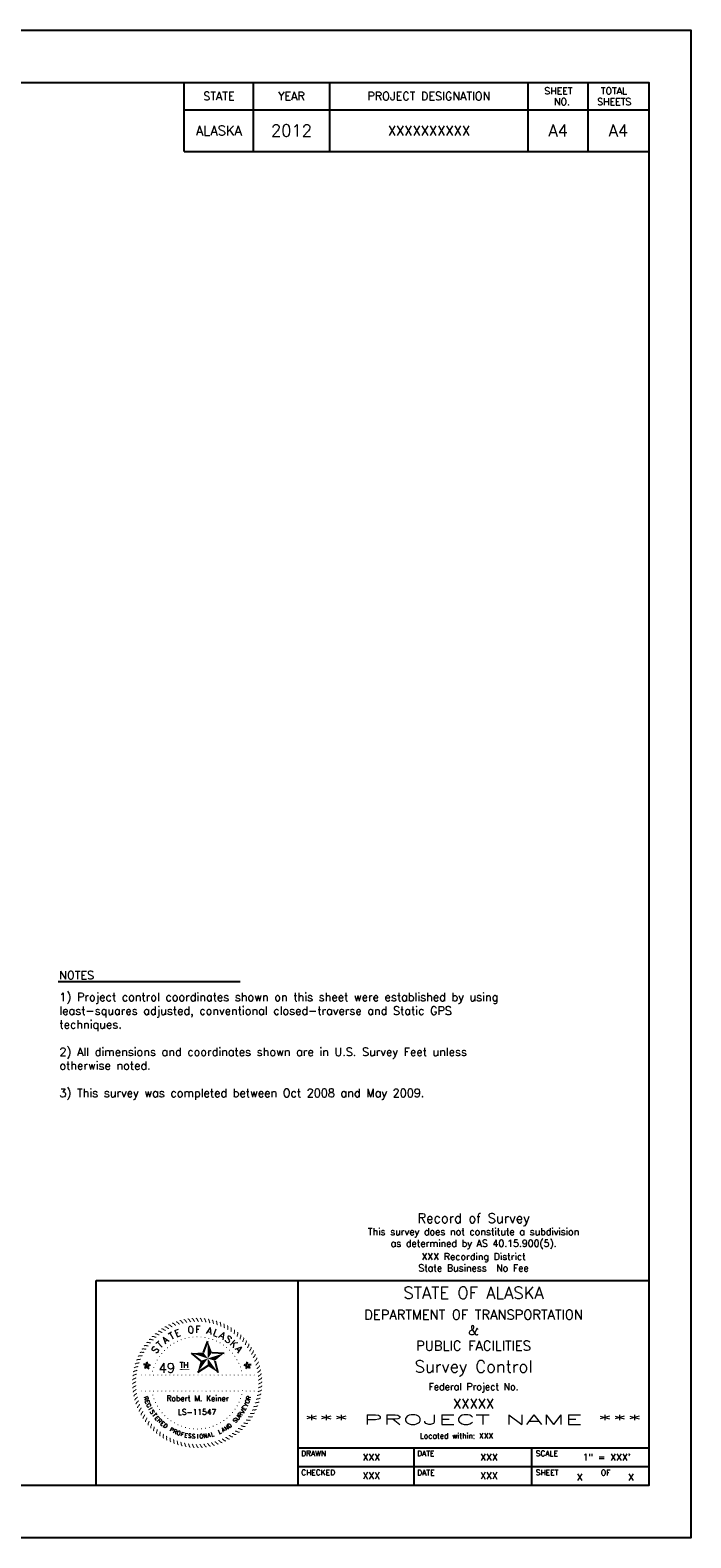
# Paper-space layout 'SCD-SCS' of a CAD drawing. Header units: feet. Extents: x 0 to 34, y 0 to 22.
# Tile 3 of 3: x 24.4 to 34, y 0 to 22. Entities that reach past the tile are written whole.
import ezdxf
from ezdxf.enums import TextEntityAlignment as Align

# ---------------------------------------------------------------- set-up
doc = ezdxf.new("R2010")
doc.units = ezdxf.units.FT
doc.header["$LTSCALE"] = 20
doc.header["$MEASUREMENT"] = 0
for name, color, linetype in [('S-SB', 4, 'Continuous'), ('SStamp', 3, 'Continuous'), ('STS', 3, 'Continuous'), ('STS_Notes', 3, 'Continuous')]:
    doc.layers.add(name, color=color, linetype=linetype)
doc.styles.add('L100ps', font='simplex.shx', dxfattribs={"height": 0.1})
doc.styles.add('l120ps', font='simplex.shx', dxfattribs={"height": 0.12})
doc.styles.add('l140ps', font='simplex.shx', dxfattribs={"height": 0.14})
doc.styles.add('L175ps', font='simplex.shx', dxfattribs={"height": 0.175})
doc.styles.add('L60ps', font='simplex.shx', dxfattribs={"height": 0.06})
doc.styles.add('L80ps', font='simplex.shx', dxfattribs={"height": 0.08})

psp = doc.layouts.new('SCD-SCS')

# ---------------------------------------------------------------- linework, layer by layer
at = {"layer": 'S-SB'}
for p, q in [((26.605, 20.23), (26.605, 21.236)), ((27.616, 20.23), (27.616, 21.236)), ((28.724, 21.236), (28.724, 20.23)), ((31.627, 20.23), (31.627, 21.236)), ((32.498, 21.236), (32.498, 20.23)), ((26.605, 20.839), (33.387, 20.839)), ((26.605, 20.23), (33.376, 20.23)), ((25.316, 0.764), (25.316, 3.756)), ((25.316, 3.756), (28.269, 3.756)), ((28.269, 1.315), (33.387, 1.315)), ((29.962, 0.764), (29.962, 1.315)), ((31.68, 0.764), (31.68, 1.315)), ((28.269, 1.039), (33.387, 1.039))]:
    psp.add_line(p, q, dxfattribs=at)
for points in [[(0, 0), (0, 22), (34, 22), (34, 0)], [(1.496, 0.764), (1.496, 21.236), (33.387, 21.236), (33.387, 0.764)]]:
    psp.add_lwpolyline(points, close=True, dxfattribs=at)
psp.add_lwpolyline([(28.269, 0.764), (28.269, 3.756), (33.387, 3.756)], dxfattribs=at)
at = {"layer": 'SStamp'}
for p, q in [((26.884, 2.704), (26.947, 2.868)), ((26.844, 2.584), (26.708, 2.695)), ((27.01, 2.704), (27.186, 2.695)), ((26.046, 2.531), (26.008, 2.529)), ((26.037, 2.505), (26.028, 2.469)), ((26.073, 2.531), (26.059, 2.566)), ((26.059, 2.489), (26.091, 2.469)), ((26.081, 2.505), (26.11, 2.529)), ((26.947, 2.509), (26.799, 2.414)), ((27.049, 2.584), (27.095, 2.414)), ((27.506, 2.505), (27.477, 2.529)), ((27.528, 2.489), (27.496, 2.469)), ((27.514, 2.531), (27.528, 2.566)), ((27.541, 2.531), (27.579, 2.529)), ((27.549, 2.505), (27.559, 2.469))]:
    psp.add_line(p, q, dxfattribs=at)
at = {"layer": 'SStamp', "const_width": 0.0147}
for points in [[(26.381, 3.054, -0.153348), (26.356, 3.067, 0.207691), (26.32, 3.081, 0.0129)], [(26.431, 3.079, -0.153348), (26.407, 3.093, 0.207691), (26.373, 3.109, 0.0129)], [(26.483, 3.1, -0.153348), (26.46, 3.116, 0.207691), (26.427, 3.134, 0.0129)], [(26.537, 3.118, -0.153348), (26.514, 3.135, 0.207691), (26.482, 3.155, 0.0129)], [(26.591, 3.132, -0.153348), (26.57, 3.151, 0.207691), (26.539, 3.173, 0.0129)], [(26.646, 3.143, -0.153348), (26.626, 3.163, 0.207691), (26.597, 3.187, 0.0129)], [(26.702, 3.151, -0.153348), (26.683, 3.172, 0.207691), (26.655, 3.197, 0.0129)], [(26.758, 3.155, -0.153348), (26.741, 3.177, 0.207691), (26.714, 3.204, 0.0129)], [(26.814, 3.155, -0.153348), (26.798, 3.178, 0.207691), (26.774, 3.207, 0.0129)], [(26.87, 3.152, -0.153348), (26.856, 3.176, 0.207691), (26.833, 3.207, 0.0129)], [(26.926, 3.145, -0.153348), (26.913, 3.17, 0.207691), (26.893, 3.202, 0.0129)], [(26.981, 3.135, -0.153348), (26.97, 3.161, 0.207691), (26.951, 3.194, 0.0129)], [(27.036, 3.122, -0.153348), (27.026, 3.148, 0.207691), (27.01, 3.182, 0.0129)], [(27.089, 3.105, -0.153348), (27.082, 3.132, 0.207691), (27.067, 3.167, 0.0129)], [(27.142, 3.085, -0.153348), (27.136, 3.112, 0.207691), (27.124, 3.148, 0.0129)], [(27.193, 3.061, -0.153348), (27.188, 3.089, 0.207691), (27.179, 3.125, 0.0129)], [(27.242, 3.034, -0.153348), (27.24, 3.062, 0.207691), (27.232, 3.1, 0.0129)], [(26.117, 2.847, -0.153348), (26.09, 2.849, 0.207691), (26.052, 2.849, 0.0129)], [(26.156, 2.888, -0.153348), (26.128, 2.892, 0.207691), (26.09, 2.894, 0.0129)], [(26.196, 2.927, -0.153348), (26.169, 2.933, 0.207691), (26.131, 2.937, 0.0129)], [(26.239, 2.963, -0.153348), (26.212, 2.971, 0.207691), (26.175, 2.977, 0.0129)], [(26.284, 2.996, -0.153348), (26.258, 3.006, 0.207691), (26.221, 3.015, 0.0129)], [(26.332, 3.027, -0.153348), (26.306, 3.038, 0.207691), (26.27, 3.049, 0.0129)], [(27.29, 3.005, -0.153348), (27.289, 3.033, 0.207691), (27.284, 3.07, 0.0129)], [(27.336, 2.972, -0.153348), (27.337, 3, 0.207691), (27.334, 3.038, 0.0129)], [(27.379, 2.937, -0.153348), (27.382, 2.965, 0.207691), (27.382, 3.002, 0.0129)], [(27.421, 2.898, -0.153348), (27.425, 2.926, 0.207691), (27.427, 2.964, 0.0129)], [(27.459, 2.858, -0.153348), (27.466, 2.885, 0.207691), (27.47, 2.923, 0.0129)], [(27.496, 2.815, -0.153348), (27.503, 2.842, 0.207691), (27.51, 2.879, 0.0129)], [(25.993, 2.66, -0.153348), (25.965, 2.656, 0.207691), (25.929, 2.646, 0.0129)], [(26.02, 2.71, -0.153348), (25.992, 2.707, 0.207691), (25.955, 2.7, 0.0129)], [(26.049, 2.757, -0.153348), (26.021, 2.756, 0.207691), (25.984, 2.751, 0.0129)], [(26.082, 2.803, -0.153348), (26.054, 2.804, 0.207691), (26.016, 2.801, 0.0129)], [(27.529, 2.77, -0.153348), (27.539, 2.796, 0.207691), (27.548, 2.833, 0.0129)], [(27.56, 2.722, -0.153348), (27.571, 2.748, 0.207691), (27.582, 2.784, 0.0129)], [(27.587, 2.673, -0.153348), (27.6, 2.698, 0.207691), (27.613, 2.734, 0.0129)], [(27.611, 2.623, -0.153348), (27.626, 2.647, 0.207691), (27.641, 2.681, 0.0129)], [(25.919, 2.449, -0.153348), (25.893, 2.437, 0.207691), (25.86, 2.419, 0.0129)], [(25.932, 2.503, -0.153348), (25.906, 2.494, 0.207691), (25.872, 2.477, 0.0129)], [(25.949, 2.557, -0.153348), (25.922, 2.549, 0.207691), (25.887, 2.535, 0.0129)], [(25.969, 2.609, -0.153348), (25.942, 2.603, 0.207691), (25.906, 2.591, 0.0129)], [(27.632, 2.571, -0.153348), (27.648, 2.594, 0.207691), (27.666, 2.627, 0.0129)], [(27.65, 2.517, -0.153348), (27.667, 2.54, 0.207691), (27.687, 2.572, 0.0129)], [(27.665, 2.463, -0.153348), (27.683, 2.484, 0.207691), (27.705, 2.515, 0.0129)], [(27.676, 2.408, -0.153348), (27.696, 2.428, 0.207691), (27.719, 2.457, 0.0129)], [(25.902, 2.338, -0.153348), (25.878, 2.323, 0.207691), (25.848, 2.301, 0.0129)], [(25.899, 2.281, -0.153348), (25.876, 2.266, 0.207691), (25.847, 2.241, 0.0129)], [(25.9, 2.225, -0.153348), (25.877, 2.208, 0.207691), (25.85, 2.182, 0.0129)], [(25.909, 2.393, -0.153348), (25.884, 2.381, 0.207691), (25.852, 2.36, 0.0129)], [(27.683, 2.352, -0.153348), (27.704, 2.371, 0.207691), (27.73, 2.399, 0.0129)], [(27.685, 2.184, -0.153348), (27.709, 2.198, 0.207691), (27.739, 2.221, 0.0129)], [(27.687, 2.296, -0.153348), (27.709, 2.313, 0.207691), (27.737, 2.34, 0.0129)], [(27.688, 2.24, -0.153348), (27.711, 2.256, 0.207691), (27.74, 2.28, 0.0129)], [(25.904, 2.169, -0.153348), (25.882, 2.151, 0.207691), (25.857, 2.123, 0.0129)], [(25.911, 2.113, -0.153348), (25.891, 2.094, 0.207691), (25.867, 2.064, 0.0129)], [(25.922, 2.058, -0.153348), (25.903, 2.037, 0.207691), (25.881, 2.006, 0.0129)], [(25.936, 2.004, -0.153348), (25.919, 1.982, 0.207691), (25.899, 1.95, 0.0129)], [(27.637, 1.965, -0.153348), (27.664, 1.973, 0.207691), (27.7, 1.987, 0.0129)], [(27.654, 2.018, -0.153348), (27.681, 2.028, 0.207691), (27.715, 2.044, 0.0129)], [(27.668, 2.073, -0.153348), (27.694, 2.084, 0.207691), (27.727, 2.103, 0.0129)], [(27.678, 2.128, -0.153348), (27.703, 2.141, 0.207691), (27.735, 2.162, 0.0129)], [(25.954, 1.951, -0.153348), (25.938, 1.927, 0.207691), (25.921, 1.894, 0.0129)], [(25.975, 1.899, -0.153348), (25.961, 1.874, 0.207691), (25.945, 1.84, 0.0129)], [(26, 1.848, -0.153348), (25.987, 1.823, 0.207691), (25.973, 1.788, 0.0129)], [(26.027, 1.799, -0.153348), (26.016, 1.773, 0.207691), (26.005, 1.737, 0.0129)], [(27.537, 1.764, -0.153348), (27.565, 1.765, 0.207691), (27.603, 1.77, 0.0129)], [(27.567, 1.812, -0.153348), (27.595, 1.814, 0.207691), (27.632, 1.822, 0.0129)], [(27.594, 1.861, -0.153348), (27.621, 1.866, 0.207691), (27.658, 1.875, 0.0129)], [(27.617, 1.912, -0.153348), (27.645, 1.918, 0.207691), (27.681, 1.931, 0.0129)], [(26.058, 1.752, -0.153348), (26.048, 1.725, 0.207691), (26.039, 1.689, 0.0129)], [(26.091, 1.707, -0.153348), (26.083, 1.68, 0.207691), (26.077, 1.642, 0.0129)], [(26.127, 1.664, -0.153348), (26.121, 1.636, 0.207691), (26.117, 1.599, 0.0129)], [(26.166, 1.623, -0.153348), (26.162, 1.595, 0.207691), (26.16, 1.557, 0.0129)], [(26.207, 1.585, -0.153348), (26.205, 1.557, 0.207691), (26.205, 1.519, 0.0129)], [(26.251, 1.549, -0.153348), (26.25, 1.521, 0.207691), (26.253, 1.483, 0.0129)], [(27.347, 1.558, -0.153348), (27.374, 1.551, 0.207691), (27.412, 1.544, 0.0129)], [(27.39, 1.595, -0.153348), (27.418, 1.589, 0.207691), (27.456, 1.584, 0.0129)], [(27.431, 1.633, -0.153348), (27.459, 1.629, 0.207691), (27.497, 1.627, 0.0129)], [(27.469, 1.675, -0.153348), (27.497, 1.672, 0.207691), (27.535, 1.673, 0.0129)], [(27.505, 1.718, -0.153348), (27.533, 1.717, 0.207691), (27.571, 1.72, 0.0129)], [(26.297, 1.517, -0.153348), (26.298, 1.489, 0.207691), (26.303, 1.451, 0.0129)], [(26.344, 1.487, -0.153348), (26.347, 1.459, 0.207691), (26.355, 1.422, 0.0129)], [(26.394, 1.46, -0.153348), (26.398, 1.433, 0.207691), (26.408, 1.396, 0.0129)], [(26.445, 1.437, -0.153348), (26.451, 1.409, 0.207691), (26.463, 1.373, 0.0129)], [(26.497, 1.417, -0.153348), (26.505, 1.39, 0.207691), (26.52, 1.355, 0.0129)], [(26.551, 1.4, -0.153348), (26.56, 1.373, 0.207691), (26.577, 1.339, 0.0129)], [(26.605, 1.386, -0.153348), (26.617, 1.36, 0.207691), (26.635, 1.327, 0.0129)], [(26.661, 1.376, -0.153348), (26.674, 1.351, 0.207691), (26.694, 1.319, 0.0129)], [(26.717, 1.369, -0.153348), (26.731, 1.345, 0.207691), (26.753, 1.315, 0.0129)], [(26.773, 1.366, -0.153348), (26.788, 1.343, 0.207691), (26.813, 1.314, 0.0129)], [(26.829, 1.367, -0.153348), (26.846, 1.345, 0.207691), (26.872, 1.317, 0.0129)], [(26.885, 1.371, -0.153348), (26.904, 1.35, 0.207691), (26.931, 1.324, 0.0129)], [(26.941, 1.378, -0.153348), (26.96, 1.359, 0.207691), (26.99, 1.335, 0.0129)], [(26.996, 1.389, -0.153348), (27.017, 1.371, 0.207691), (27.048, 1.349, 0.0129)], [(27.05, 1.404, -0.153348), (27.072, 1.387, 0.207691), (27.104, 1.367, 0.0129)], [(27.103, 1.422, -0.153348), (27.127, 1.406, 0.207691), (27.16, 1.388, 0.0129)], [(27.155, 1.443, -0.153348), (27.18, 1.428, 0.207691), (27.214, 1.413, 0.0129)], [(27.206, 1.467, -0.153348), (27.231, 1.454, 0.207691), (27.266, 1.441, 0.0129)], [(27.255, 1.495, -0.153348), (27.281, 1.483, 0.207691), (27.317, 1.472, 0.0129)], [(27.302, 1.525, -0.153348), (27.329, 1.516, 0.207691), (27.366, 1.507, 0.0129)]]:
    psp.add_lwpolyline(points, format="xyb", dxfattribs=at)
at = {"layer": 'SStamp', "const_width": 0.00733}
for points in [[(26.503, 2.867, 1), (26.51, 2.87, 1)], [(26.557, 2.89, 1), (26.564, 2.893, 1)], [(26.613, 2.908, 1), (26.62, 2.91, 1)], [(26.67, 2.922, 1), (26.677, 2.923, 1)], [(26.728, 2.93, 1), (26.735, 2.931, 1)], [(26.786, 2.933, 1), (26.794, 2.933, 1)], [(26.845, 2.931, 1), (26.852, 2.93, 1)], [(26.903, 2.924, 1), (26.911, 2.923, 1)], [(26.961, 2.912, 1), (26.968, 2.91, 1)], [(27.017, 2.895, 1), (27.024, 2.892, 1)], [(27.071, 2.873, 1), (27.078, 2.87, 1)], [(26.239, 2.641, 1), (26.243, 2.647, 1)], [(26.274, 2.688, 1), (26.279, 2.693, 1)], [(26.313, 2.731, 1), (26.318, 2.736, 1)], [(26.356, 2.771, 1), (26.362, 2.776, 1)], [(26.402, 2.808, 1), (26.408, 2.812, 1)], [(26.451, 2.84, 1), (26.458, 2.843, 1)], [(27.124, 2.846, 1), (27.13, 2.843, 1)], [(27.173, 2.815, 1), (27.179, 2.811, 1)], [(27.22, 2.78, 1), (27.226, 2.775, 1)], [(27.264, 2.741, 1), (27.269, 2.736, 1)], [(27.304, 2.698, 1), (27.309, 2.693, 1)], [(27.34, 2.652, 1), (27.344, 2.646, 1)], [(26.142, 2.428, 1), (26.144, 2.435, 1)], [(26.159, 2.484, 1), (26.162, 2.491, 1)], [(26.181, 2.539, 1), (26.184, 2.545, 1)], [(26.208, 2.591, 1), (26.211, 2.597, 1)], [(27.372, 2.603, 1), (27.376, 2.596, 1)], [(27.4, 2.551, 1), (27.403, 2.544, 1)], [(27.423, 2.497, 1), (27.425, 2.49, 1)], [(27.441, 2.441, 1), (27.443, 2.434, 1)], [(25.98, 2.374, 1), (25.985, 2.378, 1)], [(26.038, 2.374, 1), (26.044, 2.378, 1)], [(26.097, 2.374, 1), (26.103, 2.378, 1)], [(26.154, 2.371, 1), (26.155, 2.378, 1)], [(26.215, 2.374, 1), (26.22, 2.378, 1)], [(26.273, 2.374, 1), (26.279, 2.378, 1)], [(26.332, 2.374, 1), (26.338, 2.378, 1)], [(26.391, 2.374, 1), (26.396, 2.378, 1)], [(26.449, 2.374, 1), (26.455, 2.378, 1)], [(26.508, 2.374, 1), (26.514, 2.378, 1)], [(26.567, 2.374, 1), (26.573, 2.378, 1)], [(26.626, 2.374, 1), (26.631, 2.378, 1)], [(26.684, 2.374, 1), (26.69, 2.378, 1)], [(26.743, 2.374, 1), (26.749, 2.378, 1)], [(26.802, 2.374, 1), (26.807, 2.378, 1)], [(26.861, 2.374, 1), (26.866, 2.378, 1)], [(26.919, 2.374, 1), (26.925, 2.378, 1)], [(26.978, 2.374, 1), (26.984, 2.378, 1)], [(27.037, 2.374, 1), (27.042, 2.378, 1)], [(27.095, 2.374, 1), (27.101, 2.378, 1)], [(27.154, 2.374, 1), (27.16, 2.378, 1)], [(27.213, 2.374, 1), (27.219, 2.378, 1)], [(27.272, 2.374, 1), (27.277, 2.378, 1)], [(27.33, 2.374, 1), (27.336, 2.378, 1)], [(27.389, 2.374, 1), (27.395, 2.378, 1)], [(27.448, 2.374, 1), (27.453, 2.378, 1)], [(27.507, 2.374, 1), (27.512, 2.378, 1)], [(27.565, 2.374, 1), (27.571, 2.378, 1)], [(27.624, 2.374, 1), (27.63, 2.378, 1)], [(25.98, 2.14, 1), (25.985, 2.145, 1)], [(26.038, 2.14, 1), (26.044, 2.145, 1)], [(26.097, 2.14, 1), (26.103, 2.145, 1)], [(26.146, 2.08, 1), (26.144, 2.087, 1)], [(26.154, 2.137, 1), (26.155, 2.145, 1)], [(26.164, 2.024, 1), (26.161, 2.031, 1)], [(26.187, 1.97, 1), (26.184, 1.977, 1)], [(26.215, 2.14, 1), (26.22, 2.145, 1)], [(26.273, 2.14, 1), (26.279, 2.145, 1)], [(26.332, 2.14, 1), (26.338, 2.145, 1)], [(26.391, 2.14, 1), (26.396, 2.145, 1)], [(26.449, 2.14, 1), (26.455, 2.145, 1)], [(26.508, 2.14, 1), (26.514, 2.145, 1)], [(26.567, 2.14, 1), (26.573, 2.145, 1)], [(26.626, 2.14, 1), (26.631, 2.145, 1)], [(26.684, 2.14, 1), (26.69, 2.145, 1)], [(26.743, 2.14, 1), (26.749, 2.145, 1)], [(26.802, 2.14, 1), (26.807, 2.145, 1)], [(26.861, 2.14, 1), (26.866, 2.145, 1)], [(26.919, 2.14, 1), (26.925, 2.145, 1)], [(26.978, 2.14, 1), (26.984, 2.145, 1)], [(27.037, 2.14, 1), (27.042, 2.145, 1)], [(27.095, 2.14, 1), (27.101, 2.145, 1)], [(27.154, 2.14, 1), (27.16, 2.145, 1)], [(27.213, 2.14, 1), (27.219, 2.145, 1)], [(27.272, 2.14, 1), (27.277, 2.145, 1)], [(27.33, 2.14, 1), (27.336, 2.145, 1)], [(27.389, 2.14, 1), (27.395, 2.145, 1)], [(27.406, 1.983, 1), (27.402, 1.976, 1)], [(27.427, 2.037, 1), (27.425, 2.03, 1)], [(27.445, 2.093, 1), (27.443, 2.086, 1)], [(27.457, 2.151, 1), (27.455, 2.144, 1)], [(27.507, 2.14, 1), (27.512, 2.145, 1)], [(27.565, 2.14, 1), (27.571, 2.145, 1)], [(27.624, 2.14, 1), (27.63, 2.145, 1)], [(26.215, 1.919, 1), (26.211, 1.925, 1)], [(26.247, 1.869, 1), (26.242, 1.875, 1)], [(26.283, 1.823, 1), (26.278, 1.829, 1)], [(26.323, 1.78, 1), (26.318, 1.786, 1)], [(27.274, 1.79, 1), (27.268, 1.785, 1)], [(27.313, 1.834, 1), (27.308, 1.828, 1)], [(27.348, 1.881, 1), (27.344, 1.875, 1)], [(27.379, 1.931, 1), (27.375, 1.924, 1)], [(26.366, 1.741, 1), (26.361, 1.746, 1)], [(26.413, 1.706, 1), (26.407, 1.71, 1)], [(26.463, 1.675, 1), (26.457, 1.679, 1)], [(26.515, 1.648, 1), (26.509, 1.652, 1)], [(26.57, 1.627, 1), (26.563, 1.629, 1)], [(26.626, 1.61, 1), (26.619, 1.611, 1)], [(26.683, 1.597, 1), (26.676, 1.599, 1)], [(26.742, 1.59, 1), (26.734, 1.591, 1)], [(26.8, 1.588, 1), (26.793, 1.588, 1)], [(26.859, 1.592, 1), (26.851, 1.591, 1)], [(26.917, 1.6, 1), (26.91, 1.599, 1)], [(26.974, 1.613, 1), (26.967, 1.611, 1)], [(27.03, 1.631, 1), (27.023, 1.629, 1)], [(27.084, 1.654, 1), (27.077, 1.651, 1)], [(27.135, 1.682, 1), (27.129, 1.678, 1)], [(27.185, 1.714, 1), (27.179, 1.71, 1)], [(27.231, 1.75, 1), (27.225, 1.745, 1)]]:
    psp.add_lwpolyline(points, format="xyb", close=True, dxfattribs=at)
at = {"layer": 'SStamp', "const_width": 0.0102}
psp.add_lwpolyline([(26.539, 2.457), (26.68, 2.454)], dxfattribs=at)
at = {"layer": 'SStamp'}
for points in [[(26.947, 2.617), (26.947, 2.868), (27.01, 2.704)], [(26.947, 2.617), (26.708, 2.695), (26.884, 2.704)], [(26.947, 2.617), (27.186, 2.695), (27.049, 2.584)], [(27.003, 2.698), (27.003, 2.698), (27.003, 2.698)], [(26.059, 2.512), (26.046, 2.531), (26.008, 2.529)], [(26.059, 2.512), (26.008, 2.529), (26.037, 2.505)], [(26.059, 2.512), (26.037, 2.505), (26.028, 2.469), (26.028, 2.47)], [(26.059, 2.512), (26.028, 2.469), (26.059, 2.489)], [(26.059, 2.512), (26.059, 2.566), (26.046, 2.531)], [(26.059, 2.512), (26.11, 2.529), (26.073, 2.531)], [(26.059, 2.512), (26.081, 2.505), (26.11, 2.529)], [(26.059, 2.512), (26.059, 2.489), (26.091, 2.469)], [(26.059, 2.512), (26.091, 2.469), (26.081, 2.505)], [(26.947, 2.617), (26.799, 2.414), (26.844, 2.584)], [(26.947, 2.617), (27.095, 2.414), (26.947, 2.509)], [(27.528, 2.512), (27.477, 2.529), (27.514, 2.531)], [(27.528, 2.512), (27.506, 2.505), (27.477, 2.529)], [(27.528, 2.512), (27.496, 2.469), (27.506, 2.505)], [(27.528, 2.512), (27.528, 2.489), (27.496, 2.469)], [(27.528, 2.512), (27.528, 2.566), (27.541, 2.531)], [(27.528, 2.512), (27.541, 2.531), (27.579, 2.529)], [(27.528, 2.512), (27.579, 2.529), (27.549, 2.505)], [(27.528, 2.512), (27.559, 2.469), (27.528, 2.489)], [(27.528, 2.512), (27.549, 2.505), (27.559, 2.469), (27.559, 2.47)]]:
    psp.add_solid(points, dxfattribs=at)
at = {"layer": 'STS_Notes'}
psp.add_line((24.762, 8.12), (27.421, 8.12), dxfattribs=at)

# ---------------------------------------------------------------- texts
at = {"layer": 'S-SB'}
for s, height, style, p in [('Record of Survey', 0.14, 'l140ps', (30.828, 4.552)), ('This survey does not constitute a subdivision', 0.1, 'L100ps', (30.828, 4.387)), ('as determined by AS 40.15.900(5).', 0.1, 'L100ps', (30.828, 4.218)), ('State Business  No Fee', 0.1, 'L100ps', (30.828, 3.857)), ('XXX Recording District', 0.1, 'L100ps', (30.828, 4.025))]:
    psp.add_text(s, height=height, dxfattribs=dict(at, style=style)).set_placement(p, align=Align.BOTTOM_CENTER)
for s, height, style, p in [('STATE OF ALASKA', 0.175, 'L175ps', (30.828, 3.488)), ('DEPARTMENT OF TRANSPORTATION', 0.14, 'l140ps', (30.828, 3.186)), ('&', 0.14, 'l140ps', (30.828, 2.96)), ('PUBLIC FACILITIES', 0.14, 'l140ps', (30.828, 2.733)), ('Survey Control', 0.175, 'L175ps', (30.828, 2.412)), ('Federal Project No.', 0.1, 'L100ps', (30.828, 2.156)), ('XXXXX', 0.14, 'l140ps', (30.828, 1.889)), ('Located within: XXX', 0.08, 'L80ps', (30.578, 1.448))]:
    psp.add_text(s, height=height, dxfattribs=dict(at, style=style)).set_placement(p, align=Align.CENTER)
at = {"layer": 'S-SB', "style": 'l140ps', "width": 1.990484}
psp.add_text('*** PROJECT NAME ***', height=0.14, dxfattribs=at).set_placement((28.351, 1.656), (33.287, 1.656), align=Align.FIT)
at = {"layer": 'S-SB'}
for s, height, style, p in [('DRAWN', 0.08, 'L80ps', (28.31, 1.192)), ('DATE', 0.08, 'L80ps', (30.003, 1.192)), ('SCALE', 0.08, 'L80ps', (31.735, 1.192)), ('CHECKED', 0.08, 'L80ps', (28.312, 0.914)), ('DATE', 0.08, 'L80ps', (30.005, 0.911)), ('SHEET', 0.08, 'L80ps', (31.736, 0.914)), ('X', 0.1, 'L100ps', (32.334, 0.835)), ('OF', 0.08, 'L80ps', (32.687, 0.912)), ('X', 0.1, 'L100ps', (33.084, 0.835))]:
    psp.add_text(s, height=height, dxfattribs=dict(at, style=style)).set_placement(p)
at = {"layer": 'S-SB', "style": 'L100ps'}
for s, p in [('XXX', (29.335, 1.177)), ('XXX', (31.053, 1.177)), ('1" = XXX\'', (32.771, 1.177)), ('XXX', (29.335, 0.906)), ('XXX', (31.053, 0.907))]:
    psp.add_text(s, height=0.1, dxfattribs=at).set_placement(p, align=Align.MIDDLE)
at = {"layer": 'SStamp'}
for s, height, rotation, style, p in [('O', 0.1, 6.8438, 'L100ps', (26.706, 2.987)), ('F', 0.1, 359.2111, 'L100ps', (26.803, 2.992)), ('T', 0.1, 44.3134, 'L100ps', (26.282, 2.784)), ('A', 0.1, 36.4974, 'L100ps', (26.358, 2.849)), ('T', 0.1, 28.6814, 'L100ps', (26.442, 2.902)), ('E', 0.1, 21.415, 'L100ps', (26.526, 2.942)), ('A', 0.1, 346.9527, 'L100ps', (26.958, 2.973)), ('L', 0.1, 339.5033, 'L100ps', (27.049, 2.946)), ('A', 0.1, 332.0538, 'L100ps', (27.136, 2.907)), ('S', 0.1, 324.2378, 'L100ps', (27.221, 2.854)), ('K', 0.1, 316.7882, 'L100ps', (27.294, 2.794)), ('S', 0.1, 51.763, 'L100ps', (26.219, 2.713)), ('A', 0.1, 308.9722, 'L100ps', (27.362, 2.721)), ('R', 0.06, 286.6652, 'L60ps', (26.017, 2.028)), ('E', 0.06, 290.7545, 'L60ps', (26.036, 1.974)), ('O', 0.06, 69.792, 'L60ps', (27.554, 1.981)), ('R', 0.06, 73.8813, 'L60ps', (27.572, 2.036)), ('G', 0.06, 294.8438, 'L60ps', (26.058, 1.92)), ('I', 0.06, 298.9332, 'L60ps', (26.084, 1.869)), ('S', 0.06, 303.0225, 'L60ps', (26.114, 1.819)), ('T', 0.06, 307.1118, 'L60ps', (26.147, 1.772)), ('E', 0.06, 311.2012, 'L60ps', (26.184, 1.727)), ('U', 0.06, 49.3453, 'L60ps', (27.408, 1.733)), ('R', 0.06, 53.4346, 'L60ps', (27.444, 1.778)), ('V', 0.06, 57.524, 'L60ps', (27.477, 1.826)), ('E', 0.06, 61.6133, 'L60ps', (27.506, 1.876)), ('Y', 0.06, 65.7026, 'L60ps', (27.532, 1.927)), ('R', 0.06, 315.2905, 'L60ps', (26.223, 1.685)), ('E', 0.06, 319.3799, 'L60ps', (26.266, 1.646)), ('D', 0.06, 323.4692, 'L60ps', (26.311, 1.61)), ('P', 0.06, 331.6479, 'L60ps', (26.409, 1.548)), ('R', 0.06, 335.7372, 'L60ps', (26.46, 1.522)), ('O', 0.06, 339.8265, 'L60ps', (26.514, 1.5)), ('F', 0.06, 343.9159, 'L60ps', (26.569, 1.482)), ('L', 0.06, 16.6306, 'L60ps', (27.025, 1.484)), ('L', 0.06, 24.8093, 'L60ps', (27.133, 1.525)), ('A', 0.06, 28.8986, 'L60ps', (27.185, 1.551)), ('N', 0.06, 32.9879, 'L60ps', (27.234, 1.581)), ('D', 0.06, 37.0773, 'L60ps', (27.282, 1.614)), ('S', 0.06, 45.2559, 'L60ps', (27.369, 1.69)), ('E', 0.06, 348.0052, 'L60ps', (26.625, 1.468)), ('S', 0.06, 352.0946, 'L60ps', (26.682, 1.458)), ('S', 0.06, 356.1839, 'L60ps', (26.739, 1.452)), ('I', 0.06, 0.2732, 'L60ps', (26.797, 1.451)), ('O', 0.06, 4.3626, 'L60ps', (26.855, 1.453)), ('N', 0.06, 8.4519, 'L60ps', (26.912, 1.459)), ('A', 0.06, 12.5412, 'L60ps', (26.969, 1.47))]:
    psp.add_text(s, height=height, rotation=rotation, dxfattribs=dict(at, style=style)).set_placement(p, align=Align.CENTER)
for s, height, style, p in [('49', 0.14, 'l140ps', (26.23, 2.409)), ('TH', 0.08, 'L80ps', (26.536, 2.482))]:
    psp.add_text(s, height=height, dxfattribs=dict(at, style=style)).set_placement(p)
at = {"layer": 'SStamp', "style": 'L80ps'}
for s, p in [('Robert M. Keiner', (26.801, 2.037)), ('LS-11547', (26.791, 1.837))]:
    psp.add_text(s, height=0.08, dxfattribs=at).set_placement(p, align=Align.MIDDLE)
at = {"layer": 'STS', "style": 'L100ps'}
for s, p in [('SHEET', (31.862, 21.064)), ('TOTAL', (32.686, 21.064)), ('NO.', (32.004, 20.907)), ('SHEETS', (32.633, 20.907))]:
    psp.add_text(s, height=0.1, dxfattribs=at).set_placement(p)
at = {"layer": 'STS'}
for s, height, style, p in [('STATE', 0.12, 'l120ps', (27.111, 21.038)), ('YEAR', 0.12, 'l120ps', (28.17, 21.038)), ('PROJECT DESIGNATION', 0.12, 'l120ps', (30.176, 21.038)), ('ALASKA', 0.14, 'l140ps', (27.111, 20.535)), ('2012', 0.175, 'L175ps', (28.17, 20.535)), ('XXXXXXXXXX', 0.14, 'l140ps', (30.176, 20.535)), ('A4', 0.175, 'L175ps', (32.063, 20.535)), ('A4', 0.175, 'L175ps', (32.943, 20.535))]:
    psp.add_text(s, height=height, dxfattribs=dict(at, style=style)).set_placement(p, align=Align.MIDDLE)
at = {"layer": 'STS_Notes', "style": 'l120ps'}
psp.add_text('NOTES', height=0.12, dxfattribs=at).set_placement((24.779, 8.15))
at = {"layer": 'STS_Notes', "insert": (24.782, 7.952), "char_height": 0.12, "width": 7.13883, "attachment_point": 1, "style": 'l120ps'}
psp.add_mtext('1) Project control coordinates shown on this sheet were established by using least-squares adjusted, conventional closed-traverse and Static GPS techniques.\\P\\P2) All dimensions and coordinates shown are in U.S. Survey Feet unless    otherwise noted.\\P\\P3) This survey was completed between Oct 2008 and May 2009.   ', dxfattribs=at)

doc.saveas('drawing.dxf')
